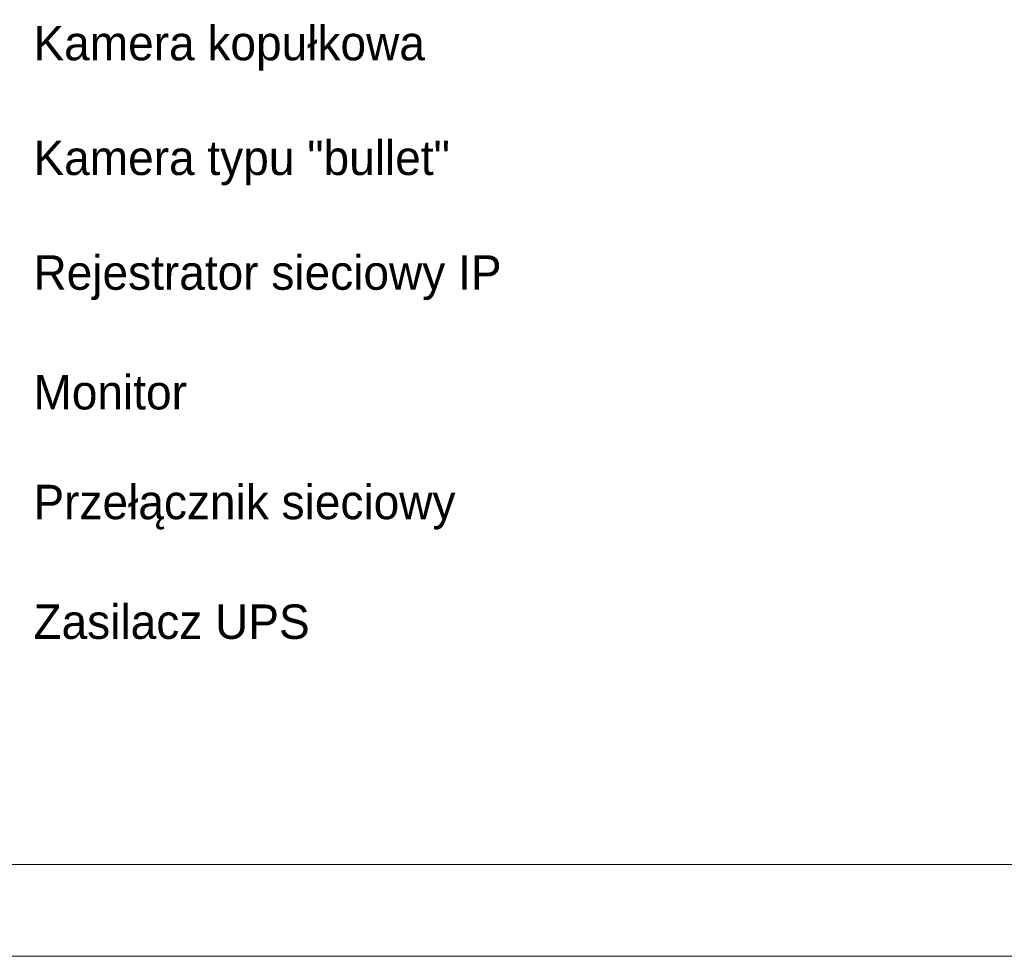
# Model space of a CAD drawing. Header units: centimetres. Extents: x 74448 to 96987, y -37016 to -10817.
# Tile 59 of 174: x 81456 to 82100, y -37016 to -36403. Entities that reach past the tile are written whole.
import ezdxf

# ---------------------------------------------------------------- set-up
doc = ezdxf.new("R2010")
doc.units = ezdxf.units.CM
doc.header["$LTSCALE"] = 0.02
doc.layers.add('_pk_tabelka', color=7, linetype='Continuous', lineweight=15)
doc.layers.add('CCTV', color=7, linetype='Continuous', lineweight=25)
doc.styles.add('Tomasz_W legenda', font='TCM_____.TTF')

msp = doc.modelspace()

# ---------------------------------------------------------------- linework, layer by layer
at = {"layer": '_pk_tabelka', "color": 7, "ltscale": 3}
for p, q in [((83284.12, -36955.68), (79394.12, -36955.68)), ((83344.12, -37015.68), (79144.12, -37015.68))]:
    msp.add_line(p, q, dxfattribs=at)

# ---------------------------------------------------------------- texts
at = {"layer": 'CCTV', "ltscale": 0.5, "char_height": 22.5, "width": 700.9714, "attachment_point": 4, "line_spacing_factor": 0.825, "style": 'Tomasz_W legenda'}
for s, insert in [('Kamera kopułkowa ', (81465.33, -36422.1)), ('Kamera typu "bullet"', (81465.33, -36497.1)), ('Rejestrator sieciowy IP', (81465.33, -36572.1)), ('Monitor ', (81465.33, -36647.1)), ('Przełącznik sieciowy ', (81465.33, -36722.1)), ('Zasilacz UPS ', (81465.33, -36797.1))]:
    msp.add_mtext(s, dxfattribs=dict(at, insert=insert))

doc.saveas('drawing.dxf')
